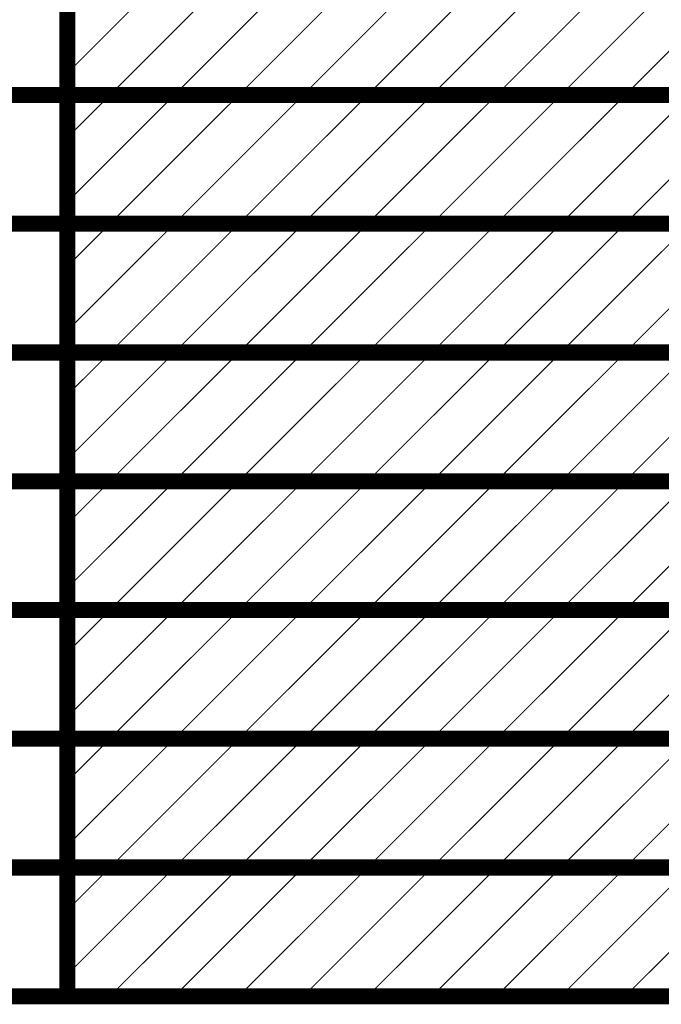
# Model space of a CAD drawing. Header units: inches. Extents: x -0.5 to 14.5, y -1.3 to 8.2.
# Tile 191 of 196: x 8.8 to 9.4, y 6.3 to 7.2. Entities that reach past the tile are written whole.
import ezdxf

# ---------------------------------------------------------------- set-up
doc = ezdxf.new("R2010")
doc.units = ezdxf.units.IN
doc.header["$MEASUREMENT"] = 0
doc.layers.add('M12 Stackup', color=56, linetype='Continuous')

msp = doc.modelspace()

# ---------------------------------------------------------------- linework, layer by layer
at = {"layer": 'M12 Stackup'}
for points in [[(8.82786, 6.302, 0.015, 0.015, 0), (8.82786, 7.742, 0.015, 0.015, 0)], [(8.82786, 7.16232, 0.001, 0.001, 0), (8.92754, 7.262, 0.001, 0.001, 0)], [(8.86754, 7.142, 0.001, 0.001, 0), (8.98754, 7.262, 0.001, 0.001, 0)], [(8.92754, 7.142, 0.001, 0.001, 0), (9.04754, 7.262, 0.001, 0.001, 0)], [(8.98754, 7.142, 0.001, 0.001, 0), (9.10754, 7.262, 0.001, 0.001, 0)], [(9.04754, 7.142, 0.001, 0.001, 0), (9.16754, 7.262, 0.001, 0.001, 0)], [(9.10754, 7.142, 0.001, 0.001, 0), (9.22754, 7.262, 0.001, 0.001, 0)], [(9.16754, 7.142, 0.001, 0.001, 0), (9.28754, 7.262, 0.001, 0.001, 0)], [(9.22754, 7.142, 0.001, 0.001, 0), (9.34754, 7.262, 0.001, 0.001, 0)], [(9.28754, 7.142, 0.001, 0.001, 0), (9.40754, 7.262, 0.001, 0.001, 0)], [(9.34754, 7.142, 0.001, 0.001, 0), (9.46754, 7.262, 0.001, 0.001, 0)], [(8.258, 7.142, 0.015, 0.015, 0), (8.82786, 7.142, 0.015, 0.015, 0)], [(8.82786, 7.142, 0.015, 0.015, 0), (9.94754, 7.142, 0.015, 0.015, 0)], [(8.82786, 7.10232, 0.001, 0.001, 0), (8.86754, 7.142, 0.001, 0.001, 0)], [(8.82786, 7.04232, 0.001, 0.001, 0), (8.92754, 7.142, 0.001, 0.001, 0)], [(8.86754, 7.022, 0.001, 0.001, 0), (8.98754, 7.142, 0.001, 0.001, 0)], [(8.92754, 7.022, 0.001, 0.001, 0), (9.04754, 7.142, 0.001, 0.001, 0)], [(8.98754, 7.022, 0.001, 0.001, 0), (9.10754, 7.142, 0.001, 0.001, 0)], [(9.04754, 7.022, 0.001, 0.001, 0), (9.16754, 7.142, 0.001, 0.001, 0)], [(9.10754, 7.022, 0.001, 0.001, 0), (9.22754, 7.142, 0.001, 0.001, 0)], [(9.16754, 7.022, 0.001, 0.001, 0), (9.28754, 7.142, 0.001, 0.001, 0)], [(9.22754, 7.022, 0.001, 0.001, 0), (9.34754, 7.142, 0.001, 0.001, 0)], [(9.28754, 7.022, 0.001, 0.001, 0), (9.40754, 7.142, 0.001, 0.001, 0)], [(9.34754, 7.022, 0.001, 0.001, 0), (9.46754, 7.142, 0.001, 0.001, 0)], [(8.258, 7.022, 0.015, 0.015, 0), (8.82786, 7.022, 0.015, 0.015, 0)], [(8.82786, 7.022, 0.015, 0.015, 0), (9.94754, 7.022, 0.015, 0.015, 0)], [(8.82786, 6.98232, 0.001, 0.001, 0), (8.86754, 7.022, 0.001, 0.001, 0)], [(8.82786, 6.92232, 0.001, 0.001, 0), (8.92754, 7.022, 0.001, 0.001, 0)], [(8.86754, 6.902, 0.001, 0.001, 0), (8.98754, 7.022, 0.001, 0.001, 0)], [(8.92754, 6.902, 0.001, 0.001, 0), (9.04754, 7.022, 0.001, 0.001, 0)], [(8.98754, 6.902, 0.001, 0.001, 0), (9.10754, 7.022, 0.001, 0.001, 0)], [(9.04754, 6.902, 0.001, 0.001, 0), (9.16754, 7.022, 0.001, 0.001, 0)], [(9.10754, 6.902, 0.001, 0.001, 0), (9.22754, 7.022, 0.001, 0.001, 0)], [(9.16754, 6.902, 0.001, 0.001, 0), (9.28754, 7.022, 0.001, 0.001, 0)], [(9.22754, 6.902, 0.001, 0.001, 0), (9.34754, 7.022, 0.001, 0.001, 0)], [(9.28754, 6.902, 0.001, 0.001, 0), (9.40754, 7.022, 0.001, 0.001, 0)], [(9.34754, 6.902, 0.001, 0.001, 0), (9.46754, 7.022, 0.001, 0.001, 0)], [(8.258, 6.902, 0.015, 0.015, 0), (8.82786, 6.902, 0.015, 0.015, 0)], [(8.82786, 6.902, 0.015, 0.015, 0), (9.94754, 6.902, 0.015, 0.015, 0)], [(8.82786, 6.86232, 0.001, 0.001, 0), (8.86754, 6.902, 0.001, 0.001, 0)], [(8.82786, 6.80232, 0.001, 0.001, 0), (8.92754, 6.902, 0.001, 0.001, 0)], [(8.86754, 6.782, 0.001, 0.001, 0), (8.98754, 6.902, 0.001, 0.001, 0)], [(8.92754, 6.782, 0.001, 0.001, 0), (9.04754, 6.902, 0.001, 0.001, 0)], [(8.98754, 6.782, 0.001, 0.001, 0), (9.10754, 6.902, 0.001, 0.001, 0)], [(9.04754, 6.782, 0.001, 0.001, 0), (9.16754, 6.902, 0.001, 0.001, 0)], [(9.10754, 6.782, 0.001, 0.001, 0), (9.22754, 6.902, 0.001, 0.001, 0)], [(9.16754, 6.782, 0.001, 0.001, 0), (9.28754, 6.902, 0.001, 0.001, 0)], [(9.22754, 6.782, 0.001, 0.001, 0), (9.34754, 6.902, 0.001, 0.001, 0)], [(9.28754, 6.782, 0.001, 0.001, 0), (9.40754, 6.902, 0.001, 0.001, 0)], [(9.34754, 6.782, 0.001, 0.001, 0), (9.46754, 6.902, 0.001, 0.001, 0)], [(8.258, 6.782, 0.015, 0.015, 0), (8.82786, 6.782, 0.015, 0.015, 0)], [(8.82786, 6.782, 0.015, 0.015, 0), (9.94754, 6.782, 0.015, 0.015, 0)], [(8.82786, 6.74232, 0.001, 0.001, 0), (8.86754, 6.782, 0.001, 0.001, 0)], [(8.82786, 6.68232, 0.001, 0.001, 0), (8.92754, 6.782, 0.001, 0.001, 0)], [(8.86754, 6.662, 0.001, 0.001, 0), (8.98754, 6.782, 0.001, 0.001, 0)], [(8.92754, 6.662, 0.001, 0.001, 0), (9.04754, 6.782, 0.001, 0.001, 0)], [(8.98754, 6.662, 0.001, 0.001, 0), (9.10754, 6.782, 0.001, 0.001, 0)], [(9.04754, 6.662, 0.001, 0.001, 0), (9.16754, 6.782, 0.001, 0.001, 0)], [(9.10754, 6.662, 0.001, 0.001, 0), (9.22754, 6.782, 0.001, 0.001, 0)], [(9.16754, 6.662, 0.001, 0.001, 0), (9.28754, 6.782, 0.001, 0.001, 0)], [(9.22754, 6.662, 0.001, 0.001, 0), (9.34754, 6.782, 0.001, 0.001, 0)], [(9.28754, 6.662, 0.001, 0.001, 0), (9.40754, 6.782, 0.001, 0.001, 0)], [(9.34754, 6.662, 0.001, 0.001, 0), (9.46754, 6.782, 0.001, 0.001, 0)], [(8.258, 6.662, 0.015, 0.015, 0), (8.82786, 6.662, 0.015, 0.015, 0)], [(8.82786, 6.662, 0.015, 0.015, 0), (9.94754, 6.662, 0.015, 0.015, 0)], [(8.82786, 6.62232, 0.001, 0.001, 0), (8.86754, 6.662, 0.001, 0.001, 0)], [(8.82786, 6.56232, 0.001, 0.001, 0), (8.92754, 6.662, 0.001, 0.001, 0)], [(8.86754, 6.542, 0.001, 0.001, 0), (8.98754, 6.662, 0.001, 0.001, 0)], [(8.92754, 6.542, 0.001, 0.001, 0), (9.04754, 6.662, 0.001, 0.001, 0)], [(8.98754, 6.542, 0.001, 0.001, 0), (9.10754, 6.662, 0.001, 0.001, 0)], [(9.04754, 6.542, 0.001, 0.001, 0), (9.16754, 6.662, 0.001, 0.001, 0)], [(9.10754, 6.542, 0.001, 0.001, 0), (9.22754, 6.662, 0.001, 0.001, 0)], [(9.16754, 6.542, 0.001, 0.001, 0), (9.28754, 6.662, 0.001, 0.001, 0)], [(9.22754, 6.542, 0.001, 0.001, 0), (9.34754, 6.662, 0.001, 0.001, 0)], [(9.28754, 6.542, 0.001, 0.001, 0), (9.40754, 6.662, 0.001, 0.001, 0)], [(9.34754, 6.542, 0.001, 0.001, 0), (9.46754, 6.662, 0.001, 0.001, 0)], [(8.258, 6.542, 0.015, 0.015, 0), (8.82786, 6.542, 0.015, 0.015, 0)], [(8.82786, 6.542, 0.015, 0.015, 0), (9.94754, 6.542, 0.015, 0.015, 0)], [(8.82786, 6.50232, 0.001, 0.001, 0), (8.86754, 6.542, 0.001, 0.001, 0)], [(8.82786, 6.44232, 0.001, 0.001, 0), (8.92754, 6.542, 0.001, 0.001, 0)], [(8.86754, 6.422, 0.001, 0.001, 0), (8.98754, 6.542, 0.001, 0.001, 0)], [(8.92754, 6.422, 0.001, 0.001, 0), (9.04754, 6.542, 0.001, 0.001, 0)], [(8.98754, 6.422, 0.001, 0.001, 0), (9.10754, 6.542, 0.001, 0.001, 0)], [(9.04754, 6.422, 0.001, 0.001, 0), (9.16754, 6.542, 0.001, 0.001, 0)], [(9.10754, 6.422, 0.001, 0.001, 0), (9.22754, 6.542, 0.001, 0.001, 0)], [(9.16754, 6.422, 0.001, 0.001, 0), (9.28754, 6.542, 0.001, 0.001, 0)], [(9.22754, 6.422, 0.001, 0.001, 0), (9.34754, 6.542, 0.001, 0.001, 0)], [(9.28754, 6.422, 0.001, 0.001, 0), (9.40754, 6.542, 0.001, 0.001, 0)], [(9.34754, 6.422, 0.001, 0.001, 0), (9.46754, 6.542, 0.001, 0.001, 0)], [(8.258, 6.422, 0.015, 0.015, 0), (8.82786, 6.422, 0.015, 0.015, 0)], [(8.82786, 6.422, 0.015, 0.015, 0), (9.94754, 6.422, 0.015, 0.015, 0)], [(8.82786, 6.38232, 0.001, 0.001, 0), (8.86754, 6.422, 0.001, 0.001, 0)], [(8.82786, 6.32232, 0.001, 0.001, 0), (8.92754, 6.422, 0.001, 0.001, 0)], [(8.86754, 6.302, 0.001, 0.001, 0), (8.98754, 6.422, 0.001, 0.001, 0)], [(8.92754, 6.302, 0.001, 0.001, 0), (9.04754, 6.422, 0.001, 0.001, 0)], [(8.98754, 6.302, 0.001, 0.001, 0), (9.10754, 6.422, 0.001, 0.001, 0)], [(9.04754, 6.302, 0.001, 0.001, 0), (9.16754, 6.422, 0.001, 0.001, 0)], [(9.10754, 6.302, 0.001, 0.001, 0), (9.22754, 6.422, 0.001, 0.001, 0)], [(9.16754, 6.302, 0.001, 0.001, 0), (9.28754, 6.422, 0.001, 0.001, 0)], [(9.22754, 6.302, 0.001, 0.001, 0), (9.34754, 6.422, 0.001, 0.001, 0)], [(9.28754, 6.302, 0.001, 0.001, 0), (9.40754, 6.422, 0.001, 0.001, 0)], [(9.34754, 6.302, 0.001, 0.001, 0), (9.46754, 6.422, 0.001, 0.001, 0)], [(8.258, 6.302, 0.015, 0.015, 0), (8.82786, 6.302, 0.015, 0.015, 0)], [(8.82786, 6.302, 0.015, 0.015, 0), (9.94754, 6.302, 0.015, 0.015, 0)]]:
    msp.add_lwpolyline(points, format="xyseb", dxfattribs=at)
for points in [[(8.82761, 7.16232, 0.0005, 0.0005, 1), (8.82811, 7.16232, 0.0005, 0.0005, 1)], [(8.82411, 7.142, 0.0075, 0.0075, 1), (8.83161, 7.142, 0.0075, 0.0075, 1)], [(8.82411, 7.142, 0.0075, 0.0075, 1), (8.83161, 7.142, 0.0075, 0.0075, 1)], [(8.86729, 7.142, 0.0005, 0.0005, 1), (8.86779, 7.142, 0.0005, 0.0005, 1)], [(8.86729, 7.142, 0.0005, 0.0005, 1), (8.86779, 7.142, 0.0005, 0.0005, 1)], [(8.92729, 7.142, 0.0005, 0.0005, 1), (8.92779, 7.142, 0.0005, 0.0005, 1)], [(8.92729, 7.142, 0.0005, 0.0005, 1), (8.92779, 7.142, 0.0005, 0.0005, 1)], [(8.98729, 7.142, 0.0005, 0.0005, 1), (8.98779, 7.142, 0.0005, 0.0005, 1)], [(8.98729, 7.142, 0.0005, 0.0005, 1), (8.98779, 7.142, 0.0005, 0.0005, 1)], [(9.04729, 7.142, 0.0005, 0.0005, 1), (9.04779, 7.142, 0.0005, 0.0005, 1)], [(9.04729, 7.142, 0.0005, 0.0005, 1), (9.04779, 7.142, 0.0005, 0.0005, 1)], [(9.10729, 7.142, 0.0005, 0.0005, 1), (9.10779, 7.142, 0.0005, 0.0005, 1)], [(9.10729, 7.142, 0.0005, 0.0005, 1), (9.10779, 7.142, 0.0005, 0.0005, 1)], [(9.16729, 7.142, 0.0005, 0.0005, 1), (9.16779, 7.142, 0.0005, 0.0005, 1)], [(9.16729, 7.142, 0.0005, 0.0005, 1), (9.16779, 7.142, 0.0005, 0.0005, 1)], [(9.22729, 7.142, 0.0005, 0.0005, 1), (9.22779, 7.142, 0.0005, 0.0005, 1)], [(9.22729, 7.142, 0.0005, 0.0005, 1), (9.22779, 7.142, 0.0005, 0.0005, 1)], [(9.28729, 7.142, 0.0005, 0.0005, 1), (9.28779, 7.142, 0.0005, 0.0005, 1)], [(9.28729, 7.142, 0.0005, 0.0005, 1), (9.28779, 7.142, 0.0005, 0.0005, 1)], [(9.34729, 7.142, 0.0005, 0.0005, 1), (9.34779, 7.142, 0.0005, 0.0005, 1)], [(9.34729, 7.142, 0.0005, 0.0005, 1), (9.34779, 7.142, 0.0005, 0.0005, 1)], [(8.82761, 7.10232, 0.0005, 0.0005, 1), (8.82811, 7.10232, 0.0005, 0.0005, 1)], [(8.82761, 7.04232, 0.0005, 0.0005, 1), (8.82811, 7.04232, 0.0005, 0.0005, 1)], [(8.82411, 7.022, 0.0075, 0.0075, 1), (8.83161, 7.022, 0.0075, 0.0075, 1)], [(8.82411, 7.022, 0.0075, 0.0075, 1), (8.83161, 7.022, 0.0075, 0.0075, 1)], [(8.86729, 7.022, 0.0005, 0.0005, 1), (8.86779, 7.022, 0.0005, 0.0005, 1)], [(8.86729, 7.022, 0.0005, 0.0005, 1), (8.86779, 7.022, 0.0005, 0.0005, 1)], [(8.92729, 7.022, 0.0005, 0.0005, 1), (8.92779, 7.022, 0.0005, 0.0005, 1)], [(8.92729, 7.022, 0.0005, 0.0005, 1), (8.92779, 7.022, 0.0005, 0.0005, 1)], [(8.98729, 7.022, 0.0005, 0.0005, 1), (8.98779, 7.022, 0.0005, 0.0005, 1)], [(8.98729, 7.022, 0.0005, 0.0005, 1), (8.98779, 7.022, 0.0005, 0.0005, 1)], [(9.04729, 7.022, 0.0005, 0.0005, 1), (9.04779, 7.022, 0.0005, 0.0005, 1)], [(9.04729, 7.022, 0.0005, 0.0005, 1), (9.04779, 7.022, 0.0005, 0.0005, 1)], [(9.10729, 7.022, 0.0005, 0.0005, 1), (9.10779, 7.022, 0.0005, 0.0005, 1)], [(9.10729, 7.022, 0.0005, 0.0005, 1), (9.10779, 7.022, 0.0005, 0.0005, 1)], [(9.16729, 7.022, 0.0005, 0.0005, 1), (9.16779, 7.022, 0.0005, 0.0005, 1)], [(9.16729, 7.022, 0.0005, 0.0005, 1), (9.16779, 7.022, 0.0005, 0.0005, 1)], [(9.22729, 7.022, 0.0005, 0.0005, 1), (9.22779, 7.022, 0.0005, 0.0005, 1)], [(9.22729, 7.022, 0.0005, 0.0005, 1), (9.22779, 7.022, 0.0005, 0.0005, 1)], [(9.28729, 7.022, 0.0005, 0.0005, 1), (9.28779, 7.022, 0.0005, 0.0005, 1)], [(9.28729, 7.022, 0.0005, 0.0005, 1), (9.28779, 7.022, 0.0005, 0.0005, 1)], [(9.34729, 7.022, 0.0005, 0.0005, 1), (9.34779, 7.022, 0.0005, 0.0005, 1)], [(9.34729, 7.022, 0.0005, 0.0005, 1), (9.34779, 7.022, 0.0005, 0.0005, 1)], [(8.82761, 6.98232, 0.0005, 0.0005, 1), (8.82811, 6.98232, 0.0005, 0.0005, 1)], [(8.82761, 6.92232, 0.0005, 0.0005, 1), (8.82811, 6.92232, 0.0005, 0.0005, 1)], [(8.82411, 6.902, 0.0075, 0.0075, 1), (8.83161, 6.902, 0.0075, 0.0075, 1)], [(8.82411, 6.902, 0.0075, 0.0075, 1), (8.83161, 6.902, 0.0075, 0.0075, 1)], [(8.86729, 6.902, 0.0005, 0.0005, 1), (8.86779, 6.902, 0.0005, 0.0005, 1)], [(8.86729, 6.902, 0.0005, 0.0005, 1), (8.86779, 6.902, 0.0005, 0.0005, 1)], [(8.92729, 6.902, 0.0005, 0.0005, 1), (8.92779, 6.902, 0.0005, 0.0005, 1)], [(8.92729, 6.902, 0.0005, 0.0005, 1), (8.92779, 6.902, 0.0005, 0.0005, 1)], [(8.98729, 6.902, 0.0005, 0.0005, 1), (8.98779, 6.902, 0.0005, 0.0005, 1)], [(8.98729, 6.902, 0.0005, 0.0005, 1), (8.98779, 6.902, 0.0005, 0.0005, 1)], [(9.04729, 6.902, 0.0005, 0.0005, 1), (9.04779, 6.902, 0.0005, 0.0005, 1)], [(9.04729, 6.902, 0.0005, 0.0005, 1), (9.04779, 6.902, 0.0005, 0.0005, 1)], [(9.10729, 6.902, 0.0005, 0.0005, 1), (9.10779, 6.902, 0.0005, 0.0005, 1)], [(9.10729, 6.902, 0.0005, 0.0005, 1), (9.10779, 6.902, 0.0005, 0.0005, 1)], [(9.16729, 6.902, 0.0005, 0.0005, 1), (9.16779, 6.902, 0.0005, 0.0005, 1)], [(9.16729, 6.902, 0.0005, 0.0005, 1), (9.16779, 6.902, 0.0005, 0.0005, 1)], [(9.22729, 6.902, 0.0005, 0.0005, 1), (9.22779, 6.902, 0.0005, 0.0005, 1)], [(9.22729, 6.902, 0.0005, 0.0005, 1), (9.22779, 6.902, 0.0005, 0.0005, 1)], [(9.28729, 6.902, 0.0005, 0.0005, 1), (9.28779, 6.902, 0.0005, 0.0005, 1)], [(9.28729, 6.902, 0.0005, 0.0005, 1), (9.28779, 6.902, 0.0005, 0.0005, 1)], [(9.34729, 6.902, 0.0005, 0.0005, 1), (9.34779, 6.902, 0.0005, 0.0005, 1)], [(9.34729, 6.902, 0.0005, 0.0005, 1), (9.34779, 6.902, 0.0005, 0.0005, 1)], [(8.82761, 6.86232, 0.0005, 0.0005, 1), (8.82811, 6.86232, 0.0005, 0.0005, 1)], [(8.82761, 6.80232, 0.0005, 0.0005, 1), (8.82811, 6.80232, 0.0005, 0.0005, 1)], [(8.82411, 6.782, 0.0075, 0.0075, 1), (8.83161, 6.782, 0.0075, 0.0075, 1)], [(8.82411, 6.782, 0.0075, 0.0075, 1), (8.83161, 6.782, 0.0075, 0.0075, 1)], [(8.86729, 6.782, 0.0005, 0.0005, 1), (8.86779, 6.782, 0.0005, 0.0005, 1)], [(8.86729, 6.782, 0.0005, 0.0005, 1), (8.86779, 6.782, 0.0005, 0.0005, 1)], [(8.92729, 6.782, 0.0005, 0.0005, 1), (8.92779, 6.782, 0.0005, 0.0005, 1)], [(8.92729, 6.782, 0.0005, 0.0005, 1), (8.92779, 6.782, 0.0005, 0.0005, 1)], [(8.98729, 6.782, 0.0005, 0.0005, 1), (8.98779, 6.782, 0.0005, 0.0005, 1)], [(8.98729, 6.782, 0.0005, 0.0005, 1), (8.98779, 6.782, 0.0005, 0.0005, 1)], [(9.04729, 6.782, 0.0005, 0.0005, 1), (9.04779, 6.782, 0.0005, 0.0005, 1)], [(9.04729, 6.782, 0.0005, 0.0005, 1), (9.04779, 6.782, 0.0005, 0.0005, 1)], [(9.10729, 6.782, 0.0005, 0.0005, 1), (9.10779, 6.782, 0.0005, 0.0005, 1)], [(9.10729, 6.782, 0.0005, 0.0005, 1), (9.10779, 6.782, 0.0005, 0.0005, 1)], [(9.16729, 6.782, 0.0005, 0.0005, 1), (9.16779, 6.782, 0.0005, 0.0005, 1)], [(9.16729, 6.782, 0.0005, 0.0005, 1), (9.16779, 6.782, 0.0005, 0.0005, 1)], [(9.22729, 6.782, 0.0005, 0.0005, 1), (9.22779, 6.782, 0.0005, 0.0005, 1)], [(9.22729, 6.782, 0.0005, 0.0005, 1), (9.22779, 6.782, 0.0005, 0.0005, 1)], [(9.28729, 6.782, 0.0005, 0.0005, 1), (9.28779, 6.782, 0.0005, 0.0005, 1)], [(9.28729, 6.782, 0.0005, 0.0005, 1), (9.28779, 6.782, 0.0005, 0.0005, 1)], [(9.34729, 6.782, 0.0005, 0.0005, 1), (9.34779, 6.782, 0.0005, 0.0005, 1)], [(9.34729, 6.782, 0.0005, 0.0005, 1), (9.34779, 6.782, 0.0005, 0.0005, 1)], [(8.82761, 6.74232, 0.0005, 0.0005, 1), (8.82811, 6.74232, 0.0005, 0.0005, 1)], [(8.82761, 6.68232, 0.0005, 0.0005, 1), (8.82811, 6.68232, 0.0005, 0.0005, 1)], [(8.82411, 6.662, 0.0075, 0.0075, 1), (8.83161, 6.662, 0.0075, 0.0075, 1)], [(8.82411, 6.662, 0.0075, 0.0075, 1), (8.83161, 6.662, 0.0075, 0.0075, 1)], [(8.86729, 6.662, 0.0005, 0.0005, 1), (8.86779, 6.662, 0.0005, 0.0005, 1)], [(8.86729, 6.662, 0.0005, 0.0005, 1), (8.86779, 6.662, 0.0005, 0.0005, 1)], [(8.92729, 6.662, 0.0005, 0.0005, 1), (8.92779, 6.662, 0.0005, 0.0005, 1)], [(8.92729, 6.662, 0.0005, 0.0005, 1), (8.92779, 6.662, 0.0005, 0.0005, 1)], [(8.98729, 6.662, 0.0005, 0.0005, 1), (8.98779, 6.662, 0.0005, 0.0005, 1)], [(8.98729, 6.662, 0.0005, 0.0005, 1), (8.98779, 6.662, 0.0005, 0.0005, 1)], [(9.04729, 6.662, 0.0005, 0.0005, 1), (9.04779, 6.662, 0.0005, 0.0005, 1)], [(9.04729, 6.662, 0.0005, 0.0005, 1), (9.04779, 6.662, 0.0005, 0.0005, 1)], [(9.10729, 6.662, 0.0005, 0.0005, 1), (9.10779, 6.662, 0.0005, 0.0005, 1)], [(9.10729, 6.662, 0.0005, 0.0005, 1), (9.10779, 6.662, 0.0005, 0.0005, 1)], [(9.16729, 6.662, 0.0005, 0.0005, 1), (9.16779, 6.662, 0.0005, 0.0005, 1)], [(9.16729, 6.662, 0.0005, 0.0005, 1), (9.16779, 6.662, 0.0005, 0.0005, 1)], [(9.22729, 6.662, 0.0005, 0.0005, 1), (9.22779, 6.662, 0.0005, 0.0005, 1)], [(9.22729, 6.662, 0.0005, 0.0005, 1), (9.22779, 6.662, 0.0005, 0.0005, 1)], [(9.28729, 6.662, 0.0005, 0.0005, 1), (9.28779, 6.662, 0.0005, 0.0005, 1)], [(9.28729, 6.662, 0.0005, 0.0005, 1), (9.28779, 6.662, 0.0005, 0.0005, 1)], [(9.34729, 6.662, 0.0005, 0.0005, 1), (9.34779, 6.662, 0.0005, 0.0005, 1)], [(9.34729, 6.662, 0.0005, 0.0005, 1), (9.34779, 6.662, 0.0005, 0.0005, 1)], [(8.82761, 6.62232, 0.0005, 0.0005, 1), (8.82811, 6.62232, 0.0005, 0.0005, 1)], [(8.82761, 6.56232, 0.0005, 0.0005, 1), (8.82811, 6.56232, 0.0005, 0.0005, 1)], [(8.82411, 6.542, 0.0075, 0.0075, 1), (8.83161, 6.542, 0.0075, 0.0075, 1)], [(8.82411, 6.542, 0.0075, 0.0075, 1), (8.83161, 6.542, 0.0075, 0.0075, 1)], [(8.86729, 6.542, 0.0005, 0.0005, 1), (8.86779, 6.542, 0.0005, 0.0005, 1)], [(8.86729, 6.542, 0.0005, 0.0005, 1), (8.86779, 6.542, 0.0005, 0.0005, 1)], [(8.92729, 6.542, 0.0005, 0.0005, 1), (8.92779, 6.542, 0.0005, 0.0005, 1)], [(8.92729, 6.542, 0.0005, 0.0005, 1), (8.92779, 6.542, 0.0005, 0.0005, 1)], [(8.98729, 6.542, 0.0005, 0.0005, 1), (8.98779, 6.542, 0.0005, 0.0005, 1)], [(8.98729, 6.542, 0.0005, 0.0005, 1), (8.98779, 6.542, 0.0005, 0.0005, 1)], [(9.04729, 6.542, 0.0005, 0.0005, 1), (9.04779, 6.542, 0.0005, 0.0005, 1)], [(9.04729, 6.542, 0.0005, 0.0005, 1), (9.04779, 6.542, 0.0005, 0.0005, 1)], [(9.10729, 6.542, 0.0005, 0.0005, 1), (9.10779, 6.542, 0.0005, 0.0005, 1)], [(9.10729, 6.542, 0.0005, 0.0005, 1), (9.10779, 6.542, 0.0005, 0.0005, 1)], [(9.16729, 6.542, 0.0005, 0.0005, 1), (9.16779, 6.542, 0.0005, 0.0005, 1)], [(9.16729, 6.542, 0.0005, 0.0005, 1), (9.16779, 6.542, 0.0005, 0.0005, 1)], [(9.22729, 6.542, 0.0005, 0.0005, 1), (9.22779, 6.542, 0.0005, 0.0005, 1)], [(9.22729, 6.542, 0.0005, 0.0005, 1), (9.22779, 6.542, 0.0005, 0.0005, 1)], [(9.28729, 6.542, 0.0005, 0.0005, 1), (9.28779, 6.542, 0.0005, 0.0005, 1)], [(9.28729, 6.542, 0.0005, 0.0005, 1), (9.28779, 6.542, 0.0005, 0.0005, 1)], [(9.34729, 6.542, 0.0005, 0.0005, 1), (9.34779, 6.542, 0.0005, 0.0005, 1)], [(9.34729, 6.542, 0.0005, 0.0005, 1), (9.34779, 6.542, 0.0005, 0.0005, 1)], [(8.82761, 6.50232, 0.0005, 0.0005, 1), (8.82811, 6.50232, 0.0005, 0.0005, 1)], [(8.82761, 6.44232, 0.0005, 0.0005, 1), (8.82811, 6.44232, 0.0005, 0.0005, 1)], [(8.82411, 6.422, 0.0075, 0.0075, 1), (8.83161, 6.422, 0.0075, 0.0075, 1)], [(8.82411, 6.422, 0.0075, 0.0075, 1), (8.83161, 6.422, 0.0075, 0.0075, 1)], [(8.86729, 6.422, 0.0005, 0.0005, 1), (8.86779, 6.422, 0.0005, 0.0005, 1)], [(8.86729, 6.422, 0.0005, 0.0005, 1), (8.86779, 6.422, 0.0005, 0.0005, 1)], [(8.92729, 6.422, 0.0005, 0.0005, 1), (8.92779, 6.422, 0.0005, 0.0005, 1)], [(8.92729, 6.422, 0.0005, 0.0005, 1), (8.92779, 6.422, 0.0005, 0.0005, 1)], [(8.98729, 6.422, 0.0005, 0.0005, 1), (8.98779, 6.422, 0.0005, 0.0005, 1)], [(8.98729, 6.422, 0.0005, 0.0005, 1), (8.98779, 6.422, 0.0005, 0.0005, 1)], [(9.04729, 6.422, 0.0005, 0.0005, 1), (9.04779, 6.422, 0.0005, 0.0005, 1)], [(9.04729, 6.422, 0.0005, 0.0005, 1), (9.04779, 6.422, 0.0005, 0.0005, 1)], [(9.10729, 6.422, 0.0005, 0.0005, 1), (9.10779, 6.422, 0.0005, 0.0005, 1)], [(9.10729, 6.422, 0.0005, 0.0005, 1), (9.10779, 6.422, 0.0005, 0.0005, 1)], [(9.16729, 6.422, 0.0005, 0.0005, 1), (9.16779, 6.422, 0.0005, 0.0005, 1)], [(9.16729, 6.422, 0.0005, 0.0005, 1), (9.16779, 6.422, 0.0005, 0.0005, 1)], [(9.22729, 6.422, 0.0005, 0.0005, 1), (9.22779, 6.422, 0.0005, 0.0005, 1)], [(9.22729, 6.422, 0.0005, 0.0005, 1), (9.22779, 6.422, 0.0005, 0.0005, 1)], [(9.28729, 6.422, 0.0005, 0.0005, 1), (9.28779, 6.422, 0.0005, 0.0005, 1)], [(9.28729, 6.422, 0.0005, 0.0005, 1), (9.28779, 6.422, 0.0005, 0.0005, 1)], [(9.34729, 6.422, 0.0005, 0.0005, 1), (9.34779, 6.422, 0.0005, 0.0005, 1)], [(9.34729, 6.422, 0.0005, 0.0005, 1), (9.34779, 6.422, 0.0005, 0.0005, 1)], [(8.82761, 6.38232, 0.0005, 0.0005, 1), (8.82811, 6.38232, 0.0005, 0.0005, 1)], [(8.82761, 6.32232, 0.0005, 0.0005, 1), (8.82811, 6.32232, 0.0005, 0.0005, 1)], [(8.82411, 6.302, 0.0075, 0.0075, 1), (8.83161, 6.302, 0.0075, 0.0075, 1)], [(8.82411, 6.302, 0.0075, 0.0075, 1), (8.83161, 6.302, 0.0075, 0.0075, 1)], [(8.82411, 6.302, 0.0075, 0.0075, 1), (8.83161, 6.302, 0.0075, 0.0075, 1)], [(8.86729, 6.302, 0.0005, 0.0005, 1), (8.86779, 6.302, 0.0005, 0.0005, 1)], [(8.92729, 6.302, 0.0005, 0.0005, 1), (8.92779, 6.302, 0.0005, 0.0005, 1)], [(8.98729, 6.302, 0.0005, 0.0005, 1), (8.98779, 6.302, 0.0005, 0.0005, 1)], [(9.04729, 6.302, 0.0005, 0.0005, 1), (9.04779, 6.302, 0.0005, 0.0005, 1)], [(9.10729, 6.302, 0.0005, 0.0005, 1), (9.10779, 6.302, 0.0005, 0.0005, 1)], [(9.16729, 6.302, 0.0005, 0.0005, 1), (9.16779, 6.302, 0.0005, 0.0005, 1)], [(9.22729, 6.302, 0.0005, 0.0005, 1), (9.22779, 6.302, 0.0005, 0.0005, 1)], [(9.28729, 6.302, 0.0005, 0.0005, 1), (9.28779, 6.302, 0.0005, 0.0005, 1)], [(9.34729, 6.302, 0.0005, 0.0005, 1), (9.34779, 6.302, 0.0005, 0.0005, 1)]]:
    msp.add_lwpolyline(points, format="xyseb", close=True, dxfattribs=at)

doc.saveas('drawing.dxf')
